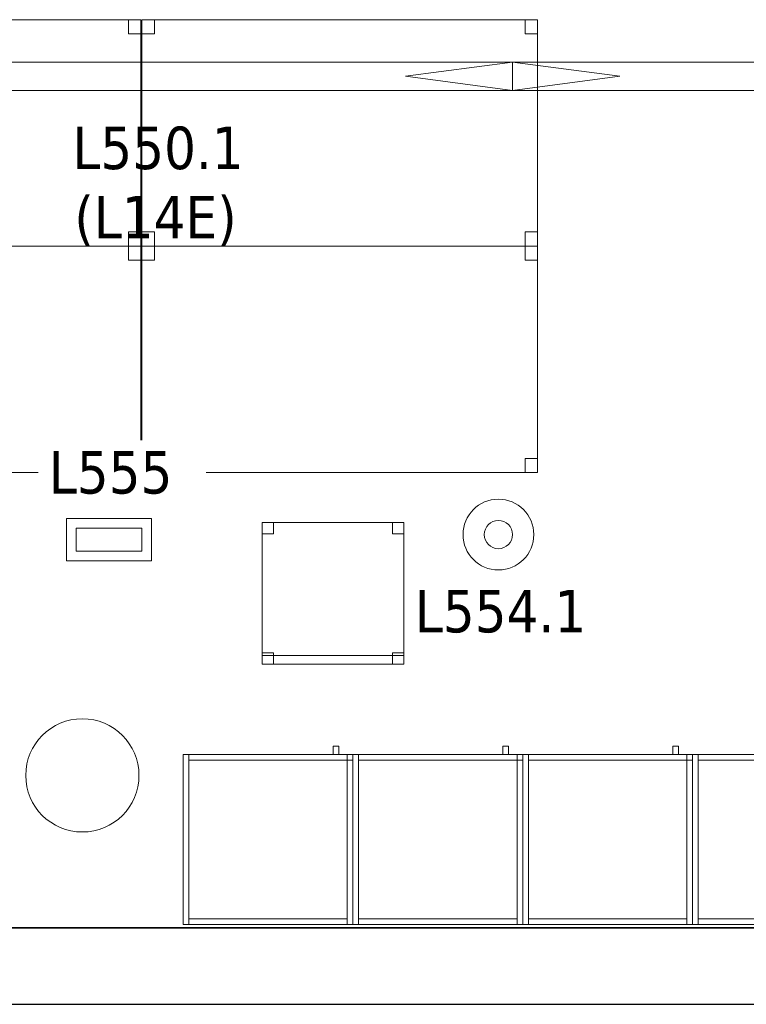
# Model space of a CAD drawing. Header units: metres. Extents: x 397.7 to 427.5, y 12.7 to 28.4.
# Tile 15 of 128: x 410.5 to 413.1, y 12.8 to 16.3. Entities that reach past the tile are written whole.
import ezdxf

# ---------------------------------------------------------------- set-up
doc = ezdxf.new("R2010")
doc.units = ezdxf.units.M
doc.layers.add('01_SUELOS', color=7, linetype='Continuous', lineweight=25, true_color=0x007f00)
for name, color, linetype, lineweight in [('02_MOBILIARIO', 7, 'Continuous', 18), ('A-COLS-____-MCUT', 7, 'Continuous', 18), ('A-COLS-____-OTLN', 7, 'Continuous', 18), ('A-DETL-____-MBND', 7, 'Continuous', 18), ('A-DETL-GENF-OTLN', 7, 'Continuous', 18), ('A-WALL-____-MCUT', 7, 'Continuous', 25), ('A-WALL-____-OTLN', 7, 'Continuous', 25), ('E-LITE-____-IDEN', 7, 'Continuous', 30), ('E-LITE-EQPM-IDEN', 7, 'Continuous', 30)]:
    doc.layers.add(name, color=color, linetype=linetype, lineweight=lineweight)
doc.styles.add('Tahoma_4', font='tahoma.ttf', dxfattribs={"height": 0.15})

# ---------------------------------------------------------------- blocks, each defined once
blk = doc.blocks.new('Family - Mur P5-151247-08_ENLLUMENAT_P5')
at = {"layer": 'A-WALL-____-MCUT', "color": 253, "true_color": 0xaaaaaa}
for p, q in [((25.4725, 0.27), (0.0535, 0.27)), ((0, 0), (25.4166, 0))]:
    blk.add_line(p, q, dxfattribs=at)
at = {"layer": 'A-WALL-____-OTLN', "color": 253, "true_color": 0xaaaaaa}
for p, q in [((25.4725, 0.27), (0.0535, 0.27)), ((0, 0), (25.4166, 0))]:
    blk.add_line(p, q, dxfattribs=at)
at = {"layer": 'A-WALL-____-OTLN', "color": 253, "lineweight": 18, "true_color": 0xaaaaaa}
blk.add_line((0, 0), (25.4166, 0), dxfattribs=at)
blk = doc.blocks.new('Family - Armai 60x60x60_P5-151259-08_ENLLUMENAT_P5')
at = {"layer": 'A-DETL-____-MBND', "color": 253, "true_color": 0xaaaaaa}
for p, q in [((0.53, 0.6), (0.53, 0.63)), ((0.53, 0.63), (0.53, 0.6)), ((0.53, 0.63), (0.55, 0.63)), ((0.55, 0.63), (0.53, 0.63)), ((0.55, 0.63), (0.55, 0.6)), ((0.55, 0.63), (0.55, 0.6)), ((0, 0.6), (0.6, 0.6)), ((0.6, 0.6), (0, 0.6)), ((0, 0), (0, 0.6)), ((0, 0.6), (0, 0)), ((0, 0.6), (0.02, 0.6)), ((0.02, 0.6), (0, 0.6)), ((0, 0), (0, 0.6)), ((0, 0.6), (0, 0)), ((0, 0.6), (0.6, 0.6)), ((0.6, 0.6), (0, 0.6)), ((0, 0), (0, 0.6)), ((0, 0.6), (0, 0)), ((0.02, 0.6), (0.02, 0)), ((0.02, 0), (0.02, 0.6)), ((0.02, 0.58), (0.02, 0.6)), ((0.02, 0.6), (0.02, 0.58)), ((0.02, 0.6), (0.58, 0.6)), ((0.58, 0.6), (0.02, 0.6)), ((0.55, 0.6), (0.53, 0.6)), ((0.53, 0.6), (0.55, 0.6)), ((0.58, 0.6), (0.6, 0.6)), ((0.6, 0.6), (0.58, 0.6)), ((0.58, 0), (0.58, 0.6)), ((0.58, 0.6), (0.58, 0)), ((0.58, 0.6), (0.58, 0.58)), ((0.58, 0.6), (0.58, 0.58)), ((0.58, 0.58), (0.58, 0.6)), ((0.58, 0.6), (0.6, 0.6)), ((0.58, 0.58), (0.58, 0.6)), ((0.6, 0.6), (0.58, 0.6)), ((0.6, 0.6), (0.6, 0)), ((0.6, 0), (0.6, 0.6)), ((0.6, 0.6), (0.6, 0)), ((0.6, 0), (0.6, 0.6)), ((0.6, 0.6), (0.6, 0)), ((0.6, 0), (0.6, 0.6)), ((0.6, 0.58), (0.6, 0.6)), ((0.6, 0.6), (0.6, 0.58)), ((0.58, 0.58), (0.02, 0.58)), ((0.02, 0.58), (0.58, 0.58)), ((0.6, 0.58), (0.58, 0.58)), ((0.58, 0.58), (0.6, 0.58)), ((0.6, 0), (0, 0)), ((0, 0), (0.6, 0)), ((0.02, 0), (0, 0)), ((0.02, 0), (0, 0)), ((0.6, 0), (0, 0)), ((0, 0), (0.6, 0)), ((0.02, 0), (0.02, 0.02)), ((0.02, 0.02), (0.02, 0)), ((0.02, 0.02), (0.58, 0.02)), ((0.58, 0.02), (0.02, 0.02)), ((0.58, 0), (0.02, 0)), ((0.02, 0), (0.58, 0)), ((0.58, 0.02), (0.58, 0)), ((0.58, 0.02), (0.58, 0)), ((0.6, 0), (0.58, 0)), ((0.6, 0), (0.58, 0))]:
    blk.add_line(p, q, dxfattribs=at)
blk = doc.blocks.new('Family - Armai 60x60x60_P5-151311-08_ENLLUMENAT_P5')
at = {"layer": 'A-DETL-____-MBND', "color": 253, "true_color": 0xaaaaaa}
for p, q in [((0.53, 0.6), (0.53, 0.63)), ((0.53, 0.63), (0.53, 0.6)), ((0.53, 0.63), (0.55, 0.63)), ((0.55, 0.63), (0.53, 0.63)), ((0.55, 0.63), (0.55, 0.6)), ((0.55, 0.63), (0.55, 0.6)), ((0, 0.6), (0.6, 0.6)), ((0.6, 0.6), (0, 0.6)), ((0, 0), (0, 0.6)), ((0, 0.6), (0, 0)), ((0, 0.6), (0.02, 0.6)), ((0.02, 0.6), (0, 0.6)), ((0, 0), (0, 0.6)), ((0, 0.6), (0, 0)), ((0, 0.6), (0.6, 0.6)), ((0.6, 0.6), (0, 0.6)), ((0, 0), (0, 0.6)), ((0, 0.6), (0, 0)), ((0.02, 0.6), (0.02, 0)), ((0.02, 0), (0.02, 0.6)), ((0.02, 0.58), (0.02, 0.6)), ((0.02, 0.6), (0.02, 0.58)), ((0.02, 0.6), (0.58, 0.6)), ((0.58, 0.6), (0.02, 0.6)), ((0.55, 0.6), (0.53, 0.6)), ((0.53, 0.6), (0.55, 0.6)), ((0.58, 0.6), (0.6, 0.6)), ((0.6, 0.6), (0.58, 0.6)), ((0.58, 0), (0.58, 0.6)), ((0.58, 0.6), (0.58, 0)), ((0.58, 0.58), (0.58, 0.6)), ((0.58, 0.6), (0.6, 0.6)), ((0.58, 0.58), (0.58, 0.6)), ((0.6, 0.6), (0.58, 0.6)), ((0.58, 0.6), (0.58, 0.58)), ((0.58, 0.6), (0.58, 0.58)), ((0.6, 0.6), (0.6, 0)), ((0.6, 0), (0.6, 0.6)), ((0.6, 0.6), (0.6, 0)), ((0.6, 0), (0.6, 0.6)), ((0.6, 0.6), (0.6, 0)), ((0.6, 0), (0.6, 0.6)), ((0.6, 0.58), (0.6, 0.6)), ((0.6, 0.6), (0.6, 0.58)), ((0.58, 0.58), (0.02, 0.58)), ((0.02, 0.58), (0.58, 0.58)), ((0.6, 0.58), (0.58, 0.58)), ((0.58, 0.58), (0.6, 0.58)), ((0.6, 0), (0, 0)), ((0, 0), (0.6, 0)), ((0.02, 0), (0, 0)), ((0.02, 0), (0, 0)), ((0.6, 0), (0, 0)), ((0, 0), (0.6, 0)), ((0.02, 0), (0.02, 0.02)), ((0.02, 0.02), (0.02, 0)), ((0.02, 0.02), (0.58, 0.02)), ((0.58, 0.02), (0.02, 0.02)), ((0.58, 0), (0.02, 0)), ((0.02, 0), (0.58, 0)), ((0.58, 0.02), (0.58, 0)), ((0.58, 0.02), (0.58, 0)), ((0.6, 0), (0.58, 0)), ((0.6, 0), (0.58, 0))]:
    blk.add_line(p, q, dxfattribs=at)
blk = doc.blocks.new('Family - Armai 60x60x60_P5-151370-08_ENLLUMENAT_P5')
at = {"layer": 'A-DETL-____-MBND', "color": 253, "true_color": 0xaaaaaa}
for p, q in [((0.53, 0.6), (0.53, 0.63)), ((0.53, 0.63), (0.53, 0.6)), ((0.53, 0.63), (0.55, 0.63)), ((0.55, 0.63), (0.53, 0.63)), ((0.55, 0.63), (0.55, 0.6)), ((0.55, 0.63), (0.55, 0.6)), ((0, 0.6), (0.6, 0.6)), ((0.6, 0.6), (0, 0.6)), ((0, 0), (0, 0.6)), ((0, 0.6), (0, 0)), ((0, 0.6), (0.6, 0.6)), ((0.6, 0.6), (0, 0.6)), ((0, 0), (0, 0.6)), ((0, 0.6), (0, 0)), ((0, 0.6), (0.02, 0.6)), ((0.02, 0.6), (0, 0.6)), ((0, 0), (0, 0.6)), ((0, 0.6), (0, 0)), ((0.02, 0.58), (0.02, 0.6)), ((0.02, 0.6), (0.02, 0.58)), ((0.02, 0.6), (0.58, 0.6)), ((0.58, 0.6), (0.02, 0.6)), ((0.02, 0.6), (0.02, 0)), ((0.02, 0), (0.02, 0.6)), ((0.55, 0.6), (0.53, 0.6)), ((0.53, 0.6), (0.55, 0.6)), ((0.58, 0.58), (0.58, 0.6)), ((0.58, 0.6), (0.6, 0.6)), ((0.58, 0.58), (0.58, 0.6)), ((0.6, 0.6), (0.58, 0.6)), ((0.58, 0.6), (0.6, 0.6)), ((0.6, 0.6), (0.58, 0.6)), ((0.58, 0), (0.58, 0.6)), ((0.58, 0.6), (0.58, 0)), ((0.58, 0.6), (0.58, 0.58)), ((0.58, 0.6), (0.58, 0.58)), ((0.6, 0.58), (0.6, 0.6)), ((0.6, 0.6), (0.6, 0.58)), ((0.6, 0.6), (0.6, 0)), ((0.6, 0), (0.6, 0.6)), ((0.6, 0.6), (0.6, 0)), ((0.6, 0), (0.6, 0.6)), ((0.6, 0.6), (0.6, 0)), ((0.6, 0), (0.6, 0.6)), ((0.58, 0.58), (0.02, 0.58)), ((0.02, 0.58), (0.58, 0.58)), ((0.6, 0.58), (0.58, 0.58)), ((0.58, 0.58), (0.6, 0.58)), ((0.6, 0), (0, 0)), ((0, 0), (0.6, 0)), ((0.6, 0), (0, 0)), ((0, 0), (0.6, 0)), ((0.02, 0), (0, 0)), ((0.02, 0), (0, 0)), ((0.02, 0), (0.02, 0.02)), ((0.02, 0.02), (0.02, 0)), ((0.02, 0.02), (0.58, 0.02)), ((0.58, 0.02), (0.02, 0.02)), ((0.58, 0), (0.02, 0)), ((0.02, 0), (0.58, 0)), ((0.58, 0.02), (0.58, 0)), ((0.58, 0.02), (0.58, 0)), ((0.6, 0), (0.58, 0)), ((0.6, 0), (0.58, 0))]:
    blk.add_line(p, q, dxfattribs=at)
blk = doc.blocks.new('Family - Taula 140X80_P5-151388-08_ENLLUMENAT_P5')
at = {"layer": 'A-DETL-____-MBND', "color": 253, "true_color": 0xaaaaaa}
for p, q in [((0, 0.7501), (0, 0.8001)), ((0, 0.8001), (0.0437, 0.8001)), ((0.0437, 0.8001), (0, 0.8001)), ((0, 0.8001), (0, 0.7501)), ((0, 0), (0, 0.8001)), ((0, 0.8001), (1.3973, 0.8001)), ((1.3973, 0.8001), (0, 0.8001)), ((0, 0.8001), (0, 0)), ((0.0437, 0.8001), (0.0437, 0.7501)), ((0.0437, 0.7501), (0.0437, 0.8001)), ((1.3536, 0.7501), (1.3536, 0.8001)), ((1.3536, 0.8001), (1.3973, 0.8001)), ((1.3973, 0.8001), (1.3536, 0.8001)), ((1.3536, 0.8001), (1.3536, 0.7501)), ((1.3973, 0.8001), (1.3973, 0)), ((1.3973, 0), (1.3973, 0.8001)), ((1.3973, 0.8001), (1.3973, 0.7501)), ((1.3973, 0.7501), (1.3973, 0.8001)), ((0.0437, 0.7501), (0, 0.7501)), ((0, 0.7501), (0.0437, 0.7501)), ((1.3973, 0.7501), (1.3536, 0.7501)), ((1.3536, 0.7501), (1.3973, 0.7501)), ((0, 0), (0, 0.05)), ((0, 0.05), (0.0437, 0.05)), ((0.0437, 0.05), (0, 0.05)), ((0, 0.05), (0, 0)), ((0.0437, 0.05), (0.0437, 0)), ((0.0437, 0), (0.0437, 0.05)), ((1.3536, 0), (1.3536, 0.05)), ((1.3536, 0.05), (1.3973, 0.05)), ((1.3973, 0.05), (1.3536, 0.05)), ((1.3536, 0.05), (1.3536, 0)), ((1.3973, 0.05), (1.3973, 0)), ((1.3973, 0), (1.3973, 0.05)), ((0.0437, 0), (0, 0)), ((0, 0), (0.0437, 0)), ((1.3973, 0), (0, 0)), ((0, 0), (1.3973, 0)), ((1.3973, 0), (1.3536, 0)), ((1.3536, 0), (1.3973, 0))]:
    blk.add_line(p, q, dxfattribs=at)
blk = doc.blocks.new('Family - Taula 140X80_P5-151416-08_ENLLUMENAT_P5')
at = {"layer": 'A-DETL-____-MBND', "color": 253, "true_color": 0xaaaaaa}
for p, q in [((0, 0), (0, 0.8001)), ((0, 0.8001), (1.3973, 0.8001)), ((1.3973, 0.8001), (0, 0.8001)), ((0, 0.8001), (0, 0)), ((0, 0.7501), (0, 0.8001)), ((0, 0.8001), (0.0437, 0.8001)), ((0.0437, 0.8001), (0, 0.8001)), ((0, 0.8001), (0, 0.7501)), ((0.0437, 0.8001), (0.0437, 0.7501)), ((0.0437, 0.7501), (0.0437, 0.8001)), ((1.3536, 0.7501), (1.3536, 0.8001)), ((1.3536, 0.8001), (1.3973, 0.8001)), ((1.3973, 0.8001), (1.3536, 0.8001)), ((1.3536, 0.8001), (1.3536, 0.7501)), ((1.3973, 0.8001), (1.3973, 0)), ((1.3973, 0), (1.3973, 0.8001)), ((1.3973, 0.8001), (1.3973, 0.7501)), ((1.3973, 0.7501), (1.3973, 0.8001)), ((0.0437, 0.7501), (0, 0.7501)), ((0, 0.7501), (0.0437, 0.7501)), ((1.3973, 0.7501), (1.3536, 0.7501)), ((1.3536, 0.7501), (1.3973, 0.7501)), ((0, 0), (0, 0.05)), ((0, 0.05), (0.0437, 0.05)), ((0.0437, 0.05), (0, 0.05)), ((0, 0.05), (0, 0)), ((0.0437, 0.05), (0.0437, 0)), ((0.0437, 0), (0.0437, 0.05)), ((1.3536, 0), (1.3536, 0.05)), ((1.3536, 0.05), (1.3973, 0.05)), ((1.3973, 0.05), (1.3536, 0.05)), ((1.3536, 0.05), (1.3536, 0)), ((1.3973, 0.05), (1.3973, 0)), ((1.3973, 0), (1.3973, 0.05)), ((1.3973, 0), (0, 0)), ((0, 0), (1.3973, 0)), ((0.0437, 0), (0, 0)), ((0, 0), (0.0437, 0)), ((1.3973, 0), (1.3536, 0)), ((1.3536, 0), (1.3973, 0))]:
    blk.add_line(p, q, dxfattribs=at)
blk = doc.blocks.new('Family - Taula 140X80_P5-151534-08_ENLLUMENAT_P5')
at = {"layer": 'A-DETL-____-MBND', "color": 253, "true_color": 0xaaaaaa}
for p, q in [((0, 0.8001), (1.3973, 0.8001)), ((0, 0), (0, 0.8001)), ((1.3973, 0.8001), (0, 0.8001)), ((0, 0.8001), (0, 0)), ((0, 0.8001), (0.0437, 0.8001)), ((0, 0.7501), (0, 0.8001)), ((0.0437, 0.8001), (0, 0.8001)), ((0, 0.8001), (0, 0.7501)), ((0.0437, 0.8001), (0.0437, 0.7501)), ((0.0437, 0.7501), (0.0437, 0.8001)), ((1.3536, 0.8001), (1.3973, 0.8001)), ((1.3536, 0.7501), (1.3536, 0.8001)), ((1.3973, 0.8001), (1.3536, 0.8001)), ((1.3536, 0.8001), (1.3536, 0.7501)), ((1.3973, 0.8001), (1.3973, 0)), ((1.3973, 0), (1.3973, 0.8001)), ((1.3973, 0.8001), (1.3973, 0.7501)), ((1.3973, 0.7501), (1.3973, 0.8001)), ((0.0437, 0.7501), (0, 0.7501)), ((0, 0.7501), (0.0437, 0.7501)), ((1.3973, 0.7501), (1.3536, 0.7501)), ((1.3536, 0.7501), (1.3973, 0.7501)), ((0, 0.05), (0.0437, 0.05)), ((0, 0), (0, 0.05)), ((0.0437, 0.05), (0, 0.05)), ((0, 0.05), (0, 0)), ((0.0437, 0.05), (0.0437, 0)), ((0.0437, 0), (0.0437, 0.05)), ((1.3536, 0.05), (1.3973, 0.05)), ((1.3536, 0), (1.3536, 0.05)), ((1.3973, 0.05), (1.3536, 0.05)), ((1.3536, 0.05), (1.3536, 0)), ((1.3973, 0.05), (1.3973, 0)), ((1.3973, 0), (1.3973, 0.05)), ((0, 0), (1.3973, 0)), ((0.0437, 0), (0, 0)), ((0, 0), (0.0437, 0)), ((1.3973, 0), (1.3536, 0)), ((1.3536, 0), (1.3973, 0)), ((1.3973, 0), (0, 0))]:
    blk.add_line(p, q, dxfattribs=at)
blk = doc.blocks.new('Family - Taula 140X80_P5-151592-08_ENLLUMENAT_P5')
at = {"layer": 'A-DETL-____-MBND', "color": 253, "true_color": 0xaaaaaa}
for p, q in [((0, 0.8001), (0.0437, 0.8001)), ((0, 0.7501), (0, 0.8001)), ((0.0437, 0.8001), (0, 0.8001)), ((0, 0.8001), (0, 0.7501)), ((0, 0.8001), (1.3973, 0.8001)), ((0, 0), (0, 0.8001)), ((1.3973, 0.8001), (0, 0.8001)), ((0, 0.8001), (0, 0)), ((0.0437, 0.8001), (0.0437, 0.7501)), ((0.0437, 0.7501), (0.0437, 0.8001)), ((1.3536, 0.8001), (1.3973, 0.8001)), ((1.3536, 0.7501), (1.3536, 0.8001)), ((1.3973, 0.8001), (1.3536, 0.8001)), ((1.3536, 0.8001), (1.3536, 0.7501)), ((1.3973, 0.8001), (1.3973, 0)), ((1.3973, 0), (1.3973, 0.8001)), ((1.3973, 0.8001), (1.3973, 0.7501)), ((1.3973, 0.7501), (1.3973, 0.8001)), ((0.0437, 0.7501), (0, 0.7501)), ((0, 0.7501), (0.0437, 0.7501)), ((1.3973, 0.7501), (1.3536, 0.7501)), ((1.3536, 0.7501), (1.3973, 0.7501)), ((0, 0.05), (0.0437, 0.05)), ((0, 0), (0, 0.05)), ((0.0437, 0.05), (0, 0.05)), ((0, 0.05), (0, 0)), ((0.0437, 0.05), (0.0437, 0)), ((0.0437, 0), (0.0437, 0.05)), ((1.3536, 0.05), (1.3973, 0.05)), ((1.3536, 0), (1.3536, 0.05)), ((1.3973, 0.05), (1.3536, 0.05)), ((1.3536, 0.05), (1.3536, 0)), ((1.3973, 0.05), (1.3973, 0)), ((1.3973, 0), (1.3973, 0.05)), ((0.0437, 0), (0, 0)), ((0, 0), (0.0437, 0)), ((0, 0), (1.3973, 0)), ((1.3973, 0), (1.3536, 0)), ((1.3536, 0), (1.3973, 0)), ((1.3973, 0), (0, 0))]:
    blk.add_line(p, q, dxfattribs=at)
blk = doc.blocks.new('Family - Pilar P5-151710-08_ENLLUMENAT_P5')
at = {"layer": 'A-COLS-____-MCUT', "color": 253, "true_color": 0xaaaaaa}
for start, end in [(360, 180), (180, 360)]:
    blk.add_arc((0.2, 0.2), 0.2, start, end, dxfattribs=at)
at = {"layer": 'A-COLS-____-OTLN', "color": 253, "true_color": 0xaaaaaa}
for start, end in [(360, 180), (180, 360)]:
    blk.add_arc((0.2, 0.2), 0.2, start, end, dxfattribs=at)
blk = doc.blocks.new('Family - Paviment P5-151720-08_ENLLUMENAT_P5')
at = {"layer": '01_SUELOS', "color": 9, "true_color": 0xaad4aa}
for p, q in [((0, 0), (25.4182, 0)), ((25.4182, 0), (0, 0))]:
    blk.add_line(p, q, dxfattribs=at)
blk = doc.blocks.new('Family - Cadira d_Oficina_P5-151771-08_ENLLUMENAT_P5')
at = {"layer": 'A-DETL-____-MBND', "color": 253, "true_color": 0xaaaaaa}
for p, q in [((0, 0), (0, 0.5)), ((0, 0.5), (0.5, 0.5)), ((0, 0.5), (0, 0)), ((0.5, 0.5), (0, 0.5)), ((0, 0.5), (0.04, 0.5)), ((0, 0.46), (0, 0.5)), ((0.04, 0.5), (0, 0.5)), ((0, 0.5), (0, 0.46)), ((0.04, 0.5), (0.04, 0.46)), ((0.04, 0.46), (0.04, 0.5)), ((0.46, 0.5), (0.5, 0.5)), ((0.46, 0.46), (0.46, 0.5)), ((0.5, 0.5), (0.46, 0.5)), ((0.46, 0.5), (0.46, 0.46)), ((0.5, 0.5), (0.5, 0)), ((0.5, 0), (0.5, 0.5)), ((0.5, 0.5), (0.5, 0.46)), ((0.5, 0.46), (0.5, 0.5)), ((0.04, 0.46), (0, 0.46)), ((0, 0.46), (0.04, 0.46)), ((0.5, 0.46), (0.46, 0.46)), ((0.46, 0.46), (0.5, 0.46)), ((0, 0.04), (0.04, 0.04)), ((0, 0), (0, 0.04)), ((0.04, 0.04), (0, 0.04)), ((0, 0.04), (0, 0)), ((0.04, 0.04), (0.04, 0)), ((0.04, 0), (0.04, 0.04)), ((0.46, 0.04), (0.5, 0.04)), ((0.46, 0), (0.46, 0.04)), ((0.5, 0.04), (0.46, 0.04)), ((0.46, 0.04), (0.46, 0)), ((0.5, 0.04), (0.5, 0)), ((0.5, 0), (0.5, 0.04)), ((0, 0.03), (0.5, 0.03)), ((0, 0), (0, 0.03)), ((0.5, 0.03), (0, 0.03)), ((0, 0.03), (0, 0)), ((0.5, 0), (0, 0)), ((0, 0), (0.5, 0)), ((0.04, 0), (0, 0)), ((0, 0), (0.04, 0)), ((0.5, 0), (0, 0)), ((0, 0), (0.5, 0)), ((0.46, 0), (0.5, 0)), ((0.5, 0.03), (0.5, 0)), ((0.5, 0), (0.5, 0.03)), ((0.5, 0), (0.46, 0))]:
    blk.add_line(p, q, dxfattribs=at)
blk = doc.blocks.new('Family - Armai 60x60x60_P5-151773-08_ENLLUMENAT_P5')
at = {"layer": 'A-DETL-____-MBND', "color": 253, "true_color": 0xaaaaaa}
for p, q in [((0.53, 0.6), (0.53, 0.63)), ((0.53, 0.63), (0.53, 0.6)), ((0.53, 0.63), (0.55, 0.63)), ((0.55, 0.63), (0.53, 0.63)), ((0.55, 0.63), (0.55, 0.6)), ((0.55, 0.63), (0.55, 0.6)), ((0, 0.6), (0.6, 0.6)), ((0.6, 0.6), (0, 0.6)), ((0, 0), (0, 0.6)), ((0, 0.6), (0, 0)), ((0, 0.6), (0.6, 0.6)), ((0.6, 0.6), (0, 0.6)), ((0, 0), (0, 0.6)), ((0, 0.6), (0, 0)), ((0, 0.6), (0.02, 0.6)), ((0.02, 0.6), (0, 0.6)), ((0, 0), (0, 0.6)), ((0, 0.6), (0, 0)), ((0.02, 0.58), (0.02, 0.6)), ((0.02, 0.6), (0.02, 0.58)), ((0.02, 0.6), (0.58, 0.6)), ((0.58, 0.6), (0.02, 0.6)), ((0.02, 0.6), (0.02, 0)), ((0.02, 0), (0.02, 0.6)), ((0.55, 0.6), (0.53, 0.6)), ((0.53, 0.6), (0.55, 0.6)), ((0.58, 0.6), (0.6, 0.6)), ((0.6, 0.6), (0.58, 0.6)), ((0.58, 0), (0.58, 0.6)), ((0.58, 0.6), (0.58, 0)), ((0.58, 0.6), (0.58, 0.58)), ((0.58, 0.6), (0.58, 0.58)), ((0.58, 0.58), (0.58, 0.6)), ((0.58, 0.6), (0.6, 0.6)), ((0.58, 0.58), (0.58, 0.6)), ((0.6, 0.6), (0.58, 0.6)), ((0.6, 0.6), (0.6, 0)), ((0.6, 0), (0.6, 0.6)), ((0.6, 0.6), (0.6, 0)), ((0.6, 0), (0.6, 0.6)), ((0.6, 0.58), (0.6, 0.6)), ((0.6, 0.6), (0.6, 0.58)), ((0.6, 0.6), (0.6, 0)), ((0.6, 0), (0.6, 0.6)), ((0.58, 0.58), (0.02, 0.58)), ((0.02, 0.58), (0.58, 0.58)), ((0.6, 0.58), (0.58, 0.58)), ((0.58, 0.58), (0.6, 0.58)), ((0.6, 0), (0, 0)), ((0, 0), (0.6, 0)), ((0.6, 0), (0, 0)), ((0, 0), (0.6, 0)), ((0.02, 0), (0, 0)), ((0.02, 0), (0, 0)), ((0.02, 0), (0.02, 0.02)), ((0.02, 0.02), (0.02, 0)), ((0.02, 0.02), (0.58, 0.02)), ((0.58, 0.02), (0.02, 0.02)), ((0.58, 0), (0.02, 0)), ((0.02, 0), (0.58, 0)), ((0.58, 0.02), (0.58, 0)), ((0.58, 0.02), (0.58, 0)), ((0.6, 0), (0.58, 0)), ((0.6, 0), (0.58, 0))]:
    blk.add_line(p, q, dxfattribs=at)
blk = doc.blocks.new('Family - Armai 60x60x60_P5-151828-08_ENLLUMENAT_P5')
at = {"layer": 'A-DETL-____-MBND', "color": 253, "true_color": 0xaaaaaa}
for p, q in [((0.53, 0.6), (0.53, 0.63)), ((0.53, 0.63), (0.53, 0.6)), ((0.53, 0.63), (0.55, 0.63)), ((0.55, 0.63), (0.53, 0.63)), ((0.55, 0.63), (0.55, 0.6)), ((0.55, 0.63), (0.55, 0.6)), ((0, 0.6), (0.6, 0.6)), ((0.6, 0.6), (0, 0.6)), ((0, 0), (0, 0.6)), ((0, 0.6), (0, 0)), ((0, 0.6), (0.6, 0.6)), ((0.6, 0.6), (0, 0.6)), ((0, 0), (0, 0.6)), ((0, 0.6), (0, 0)), ((0, 0.6), (0.02, 0.6)), ((0.02, 0.6), (0, 0.6)), ((0, 0), (0, 0.6)), ((0, 0.6), (0, 0)), ((0.02, 0.58), (0.02, 0.6)), ((0.02, 0.6), (0.02, 0.58)), ((0.02, 0.6), (0.58, 0.6)), ((0.58, 0.6), (0.02, 0.6)), ((0.02, 0.6), (0.02, 0)), ((0.02, 0), (0.02, 0.6)), ((0.55, 0.6), (0.53, 0.6)), ((0.53, 0.6), (0.55, 0.6)), ((0.58, 0.6), (0.6, 0.6)), ((0.6, 0.6), (0.58, 0.6)), ((0.58, 0), (0.58, 0.6)), ((0.58, 0.6), (0.58, 0)), ((0.58, 0.6), (0.58, 0.58)), ((0.58, 0.6), (0.58, 0.58)), ((0.58, 0.58), (0.58, 0.6)), ((0.58, 0.6), (0.6, 0.6)), ((0.58, 0.58), (0.58, 0.6)), ((0.6, 0.6), (0.58, 0.6)), ((0.6, 0.6), (0.6, 0)), ((0.6, 0), (0.6, 0.6)), ((0.6, 0.6), (0.6, 0)), ((0.6, 0), (0.6, 0.6)), ((0.6, 0.6), (0.6, 0)), ((0.6, 0), (0.6, 0.6)), ((0.6, 0.58), (0.6, 0.6)), ((0.6, 0.6), (0.6, 0.58)), ((0.58, 0.58), (0.02, 0.58)), ((0.02, 0.58), (0.58, 0.58)), ((0.6, 0.58), (0.58, 0.58)), ((0.58, 0.58), (0.6, 0.58)), ((0.6, 0), (0, 0)), ((0, 0), (0.6, 0)), ((0.6, 0), (0, 0)), ((0, 0), (0.6, 0)), ((0.02, 0), (0, 0)), ((0.02, 0), (0, 0)), ((0.02, 0), (0.02, 0.02)), ((0.02, 0.02), (0.02, 0)), ((0.02, 0.02), (0.58, 0.02)), ((0.58, 0.02), (0.02, 0.02)), ((0.58, 0), (0.02, 0)), ((0.02, 0), (0.58, 0)), ((0.58, 0.02), (0.58, 0)), ((0.58, 0.02), (0.58, 0)), ((0.6, 0), (0.58, 0)), ((0.6, 0), (0.58, 0))]:
    blk.add_line(p, q, dxfattribs=at)
blk = doc.blocks.new('Family - Armai 60x60x60_P5-151867-08_ENLLUMENAT_P5')
at = {"layer": 'A-DETL-____-MBND', "color": 253, "true_color": 0xaaaaaa}
for p, q in [((0.53, 0.6), (0.53, 0.63)), ((0.53, 0.63), (0.53, 0.6)), ((0.53, 0.63), (0.55, 0.63)), ((0.55, 0.63), (0.53, 0.63)), ((0.55, 0.63), (0.55, 0.6)), ((0.55, 0.63), (0.55, 0.6)), ((0, 0.6), (0.6, 0.6)), ((0.6, 0.6), (0, 0.6)), ((0, 0), (0, 0.6)), ((0, 0.6), (0, 0)), ((0, 0.6), (0.02, 0.6)), ((0.02, 0.6), (0, 0.6)), ((0, 0), (0, 0.6)), ((0, 0.6), (0, 0)), ((0, 0.6), (0.6, 0.6)), ((0.6, 0.6), (0, 0.6)), ((0, 0), (0, 0.6)), ((0, 0.6), (0, 0)), ((0.02, 0.6), (0.02, 0)), ((0.02, 0), (0.02, 0.6)), ((0.02, 0.58), (0.02, 0.6)), ((0.02, 0.6), (0.02, 0.58)), ((0.02, 0.6), (0.58, 0.6)), ((0.58, 0.6), (0.02, 0.6)), ((0.55, 0.6), (0.53, 0.6)), ((0.53, 0.6), (0.55, 0.6)), ((0.58, 0.6), (0.6, 0.6)), ((0.6, 0.6), (0.58, 0.6)), ((0.58, 0), (0.58, 0.6)), ((0.58, 0.6), (0.58, 0)), ((0.58, 0.58), (0.58, 0.6)), ((0.58, 0.6), (0.6, 0.6)), ((0.58, 0.58), (0.58, 0.6)), ((0.6, 0.6), (0.58, 0.6)), ((0.58, 0.6), (0.58, 0.58)), ((0.58, 0.6), (0.58, 0.58)), ((0.6, 0.6), (0.6, 0)), ((0.6, 0), (0.6, 0.6)), ((0.6, 0.6), (0.6, 0)), ((0.6, 0), (0.6, 0.6)), ((0.6, 0.6), (0.6, 0)), ((0.6, 0), (0.6, 0.6)), ((0.6, 0.58), (0.6, 0.6)), ((0.6, 0.6), (0.6, 0.58)), ((0.58, 0.58), (0.02, 0.58)), ((0.02, 0.58), (0.58, 0.58)), ((0.6, 0.58), (0.58, 0.58)), ((0.58, 0.58), (0.6, 0.58)), ((0.6, 0), (0, 0)), ((0, 0), (0.6, 0)), ((0.02, 0), (0, 0)), ((0.02, 0), (0, 0)), ((0.6, 0), (0, 0)), ((0, 0), (0.6, 0)), ((0.02, 0), (0.02, 0.02)), ((0.02, 0.02), (0.02, 0)), ((0.02, 0.02), (0.58, 0.02)), ((0.58, 0.02), (0.02, 0.02)), ((0.58, 0), (0.02, 0)), ((0.02, 0), (0.58, 0)), ((0.58, 0.02), (0.58, 0)), ((0.58, 0.02), (0.58, 0)), ((0.6, 0), (0.58, 0)), ((0.6, 0), (0.58, 0))]:
    blk.add_line(p, q, dxfattribs=at)
blk = doc.blocks.new('Family - Armai 60x60x60_P5-151871-08_ENLLUMENAT_P5')
at = {"layer": 'A-DETL-____-MBND', "color": 253, "true_color": 0xaaaaaa}
for p, q in [((0.53, 0.6), (0.53, 0.63)), ((0.53, 0.63), (0.53, 0.6)), ((0.53, 0.63), (0.55, 0.63)), ((0.55, 0.63), (0.53, 0.63)), ((0.55, 0.63), (0.55, 0.6)), ((0.55, 0.63), (0.55, 0.6)), ((0, 0.6), (0.6, 0.6)), ((0.6, 0.6), (0, 0.6)), ((0, 0), (0, 0.6)), ((0, 0.6), (0, 0)), ((0, 0.6), (0.6, 0.6)), ((0.6, 0.6), (0, 0.6)), ((0, 0), (0, 0.6)), ((0, 0.6), (0, 0)), ((0, 0.6), (0.02, 0.6)), ((0.02, 0.6), (0, 0.6)), ((0, 0), (0, 0.6)), ((0, 0.6), (0, 0)), ((0.02, 0.6), (0.02, 0)), ((0.02, 0), (0.02, 0.6)), ((0.02, 0.58), (0.02, 0.6)), ((0.02, 0.6), (0.02, 0.58)), ((0.02, 0.6), (0.58, 0.6)), ((0.58, 0.6), (0.02, 0.6)), ((0.55, 0.6), (0.53, 0.6)), ((0.53, 0.6), (0.55, 0.6)), ((0.58, 0.58), (0.58, 0.6)), ((0.58, 0.6), (0.6, 0.6)), ((0.58, 0.58), (0.58, 0.6)), ((0.6, 0.6), (0.58, 0.6)), ((0.58, 0.6), (0.6, 0.6)), ((0.6, 0.6), (0.58, 0.6)), ((0.58, 0), (0.58, 0.6)), ((0.58, 0.6), (0.58, 0)), ((0.58, 0.6), (0.58, 0.58)), ((0.58, 0.6), (0.58, 0.58)), ((0.6, 0.6), (0.6, 0)), ((0.6, 0), (0.6, 0.6)), ((0.6, 0.58), (0.6, 0.6)), ((0.6, 0.6), (0.6, 0.58)), ((0.6, 0.6), (0.6, 0)), ((0.6, 0), (0.6, 0.6)), ((0.6, 0.6), (0.6, 0)), ((0.6, 0), (0.6, 0.6)), ((0.58, 0.58), (0.02, 0.58)), ((0.02, 0.58), (0.58, 0.58)), ((0.6, 0.58), (0.58, 0.58)), ((0.58, 0.58), (0.6, 0.58)), ((0.6, 0), (0, 0)), ((0, 0), (0.6, 0)), ((0.6, 0), (0, 0)), ((0, 0), (0.6, 0)), ((0.02, 0), (0, 0)), ((0.02, 0), (0, 0)), ((0.02, 0), (0.02, 0.02)), ((0.02, 0.02), (0.02, 0)), ((0.02, 0.02), (0.58, 0.02)), ((0.58, 0.02), (0.02, 0.02)), ((0.58, 0), (0.02, 0)), ((0.02, 0), (0.58, 0)), ((0.58, 0.02), (0.58, 0)), ((0.58, 0.02), (0.58, 0)), ((0.6, 0), (0.58, 0)), ((0.6, 0), (0.58, 0))]:
    blk.add_line(p, q, dxfattribs=at)
blk = doc.blocks.new('Family - Armai 60x60x60_P5-151952-08_ENLLUMENAT_P5')
at = {"layer": 'A-DETL-____-MBND', "color": 253, "true_color": 0xaaaaaa}
for p, q in [((0.53, 0.6), (0.53, 0.63)), ((0.53, 0.63), (0.53, 0.6)), ((0.53, 0.63), (0.55, 0.63)), ((0.55, 0.63), (0.53, 0.63)), ((0.55, 0.63), (0.55, 0.6)), ((0.55, 0.63), (0.55, 0.6)), ((0, 0.6), (0.02, 0.6)), ((0.02, 0.6), (0, 0.6)), ((0, 0), (0, 0.6)), ((0, 0.6), (0, 0)), ((0, 0.6), (0.6, 0.6)), ((0.6, 0.6), (0, 0.6)), ((0, 0), (0, 0.6)), ((0, 0.6), (0, 0)), ((0, 0.6), (0.6, 0.6)), ((0.6, 0.6), (0, 0.6)), ((0, 0), (0, 0.6)), ((0, 0.6), (0, 0)), ((0.02, 0.58), (0.02, 0.6)), ((0.02, 0.6), (0.02, 0.58)), ((0.02, 0.6), (0.58, 0.6)), ((0.58, 0.6), (0.02, 0.6)), ((0.02, 0.6), (0.02, 0)), ((0.02, 0), (0.02, 0.6)), ((0.55, 0.6), (0.53, 0.6)), ((0.53, 0.6), (0.55, 0.6)), ((0.58, 0.6), (0.58, 0.58)), ((0.58, 0.6), (0.58, 0.58)), ((0.58, 0.58), (0.58, 0.6)), ((0.58, 0.6), (0.6, 0.6)), ((0.58, 0.58), (0.58, 0.6)), ((0.6, 0.6), (0.58, 0.6)), ((0.58, 0.6), (0.6, 0.6)), ((0.6, 0.6), (0.58, 0.6)), ((0.58, 0), (0.58, 0.6)), ((0.58, 0.6), (0.58, 0)), ((0.6, 0.6), (0.6, 0)), ((0.6, 0), (0.6, 0.6)), ((0.6, 0.58), (0.6, 0.6)), ((0.6, 0.6), (0.6, 0.58)), ((0.6, 0.6), (0.6, 0)), ((0.6, 0), (0.6, 0.6)), ((0.6, 0.6), (0.6, 0)), ((0.6, 0), (0.6, 0.6)), ((0.58, 0.58), (0.02, 0.58)), ((0.02, 0.58), (0.58, 0.58)), ((0.6, 0.58), (0.58, 0.58)), ((0.58, 0.58), (0.6, 0.58)), ((0.02, 0), (0, 0)), ((0.02, 0), (0, 0)), ((0.6, 0), (0, 0)), ((0, 0), (0.6, 0)), ((0.6, 0), (0, 0)), ((0, 0), (0.6, 0)), ((0.02, 0), (0.02, 0.02)), ((0.02, 0.02), (0.02, 0)), ((0.02, 0.02), (0.58, 0.02)), ((0.58, 0.02), (0.02, 0.02)), ((0.58, 0), (0.02, 0)), ((0.02, 0), (0.58, 0)), ((0.58, 0.02), (0.58, 0)), ((0.58, 0.02), (0.58, 0)), ((0.6, 0), (0.58, 0)), ((0.6, 0), (0.58, 0))]:
    blk.add_line(p, q, dxfattribs=at)
blk = doc.blocks.new('LONDR55-XX_ZZ-ARQ-CAA-M3D-Londres55_ifc-1-08_ENLLUMENAT_P5')
at = {"layer": '01_SUELOS', "color": 253, "lineweight": 18, "true_color": 0xaaaaaa}
blk.add_blockref('Family - Paviment P5-151720-08_ENLLUMENAT_P5', (398.2952, 13.1106), dxfattribs=at)
at = {"layer": '02_MOBILIARIO', "color": 253, "lineweight": 18, "true_color": 0xaaaaaa}
for name, p in [('Family - Taula 140X80_P5-151592-08_ENLLUMENAT_P5', (409.5432, 15.5193)), ('Family - Taula 140X80_P5-151534-08_ENLLUMENAT_P5', (410.9444, 15.5193)), ('Family - Taula 140X80_P5-151388-08_ENLLUMENAT_P5', (409.5432, 14.7192)), ('Family - Taula 140X80_P5-151416-08_ENLLUMENAT_P5', (410.9444, 14.7192)), ('Family - Cadira d_Oficina_P5-151771-08_ENLLUMENAT_P5', (411.3694, 14.0426)), ('Family - Armai 60x60x60_P5-151773-08_ENLLUMENAT_P5', (411.0893, 13.1231)), ('Family - Armai 60x60x60_P5-151952-08_ENLLUMENAT_P5', (411.0893, 13.1231)), ('Family - Armai 60x60x60_P5-151867-08_ENLLUMENAT_P5', (411.6893, 13.1231)), ('Family - Armai 60x60x60_P5-151871-08_ENLLUMENAT_P5', (411.6893, 13.1231)), ('Family - Armai 60x60x60_P5-151311-08_ENLLUMENAT_P5', (412.2893, 13.1231)), ('Family - Armai 60x60x60_P5-151828-08_ENLLUMENAT_P5', (412.2893, 13.1231)), ('Family - Armai 60x60x60_P5-151259-08_ENLLUMENAT_P5', (412.8893, 13.1231)), ('Family - Armai 60x60x60_P5-151370-08_ENLLUMENAT_P5', (412.8893, 13.1231))]:
    blk.add_blockref(name, p, dxfattribs=at)
at = {"layer": 'A-COLS-____-OTLN', "color": 253, "lineweight": 18, "true_color": 0xaaaaaa}
blk.add_blockref('Family - Pilar P5-151710-08_ENLLUMENAT_P5', (410.5337, 13.4495), dxfattribs=at)
at = {"layer": 'A-WALL-____-OTLN', "color": 253, "lineweight": 18, "true_color": 0xaaaaaa}
blk.add_blockref('Family - Mur P5-151247-08_ENLLUMENAT_P5', (398.2417, 12.8406), dxfattribs=at)
blk = doc.blocks.new('ZYR_06_02_02 Down Superficie - L 03-326956-08_ENLLUMENAT_P5')
at = {"layer": 'A-DETL-GENF-OTLN', "color": 92, "true_color": 0x00c400}
for radius in [0.125, 0.05]:
    blk.add_circle((0, 0), radius, dxfattribs=at)
blk = doc.blocks.new('ZYR_06_02_05 LLuminària Suspesa - L 14 E-850698-08_ENLLUMENAT_P5')
at = {"layer": 'A-DETL-GENF-OTLN', "color": 92, "true_color": 0x00c400}
for p, q in [((-1.26, 0.05), (1.26, 0.05)), ((-1.26, -0.05), (-1.26, 0.05)), ((-1.26, 0.05), (-0.882, 0)), ((0.882, 0), (1.26, 0.05)), ((1.26, 0.05), (1.26, -0.05)), ((-0.882, 0), (-1.26, -0.05)), ((0.882, 0), (1.26, -0.05)), ((1.26, -0.05), (-1.26, -0.05))]:
    blk.add_line(p, q, dxfattribs=at)
blk = doc.blocks.new('ZYR_06_03 Emer Sostre Rect - 01 Emergencia Superficie 01-829055-08_ENLLUMENAT_P5')
at = {"layer": 'A-DETL-GENF-OTLN', "color": 6, "true_color": 0xff00ff}
for p, q in [((-0.15, 0.075), (0.15, 0.075)), ((-0.15, -0.075), (-0.15, 0.075)), ((0.15, 0.075), (0.15, -0.075)), ((-0.1157, 0.0407), (0.1157, 0.0407)), ((-0.1157, -0.0407), (-0.1157, 0.0407)), ((0.1157, 0.0407), (0.1157, -0.0407)), ((0.1157, -0.0407), (-0.1157, -0.0407)), ((0.15, -0.075), (-0.15, -0.075))]:
    blk.add_line(p, q, dxfattribs=at)

msp = doc.modelspace()

# ---------------------------------------------------------------- block references
at = {"lineweight": 5}
msp.add_blockref('LONDR55-XX_ZZ-ARQ-CAA-M3D-Londres55_ifc-1-08_ENLLUMENAT_P5', (0, 0), dxfattribs=at)
at = {"layer": 'A-DETL-GENF-OTLN', "color": 92, "true_color": 0x00c400}
for name, p in [('ZYR_06_02_05 LLuminària Suspesa - L 14 E-850698-08_ENLLUMENAT_P5', (410.9937, 16.1195)), ('ZYR_06_02_05 LLuminària Suspesa - L 14 E-850698-08_ENLLUMENAT_P5', (413.5137, 16.1195)), ('ZYR_06_02_02 Down Superficie - L 03-326956-08_ENLLUMENAT_P5', (412.2034, 14.5003))]:
    msp.add_blockref(name, p, dxfattribs=at)
at = {"layer": 'A-DETL-GENF-OTLN', "color": 6, "true_color": 0xff00ff}
msp.add_blockref('ZYR_06_03 Emer Sostre Rect - 01 Emergencia Superficie 01-829055-08_ENLLUMENAT_P5', (410.8281, 14.4823), dxfattribs=at)

# ---------------------------------------------------------------- texts
at = {"layer": 'E-LITE-EQPM-IDEN', "char_height": 0.15, "attachment_point": 1, "style": 'Tahoma_4'}
for s, insert, width in [('L550.1', (410.6987, 15.9416), 0.721519), ('(L14E)', (410.7054, 15.6968), 0.705485), ('L554.1', (411.9084, 14.3048), 0.721519)]:
    msp.add_mtext(s, dxfattribs=dict(at, insert=insert, width=width))

# ---------------------------------------------------------------- next in the draw order: texts
at = {"layer": 'E-LITE-____-IDEN', "insert": (410.6155, 14.7953), "char_height": 0.15, "width": 0.517088, "attachment_point": 1, "style": 'Tahoma_4', "bg_fill": 3, "box_fill_scale": 1.25, "bg_fill_color": 256, "bg_fill_true_color": 13158600, "bg_fill_transparency": 0}
msp.add_mtext('L555', dxfattribs=at)

doc.saveas('drawing.dxf')
